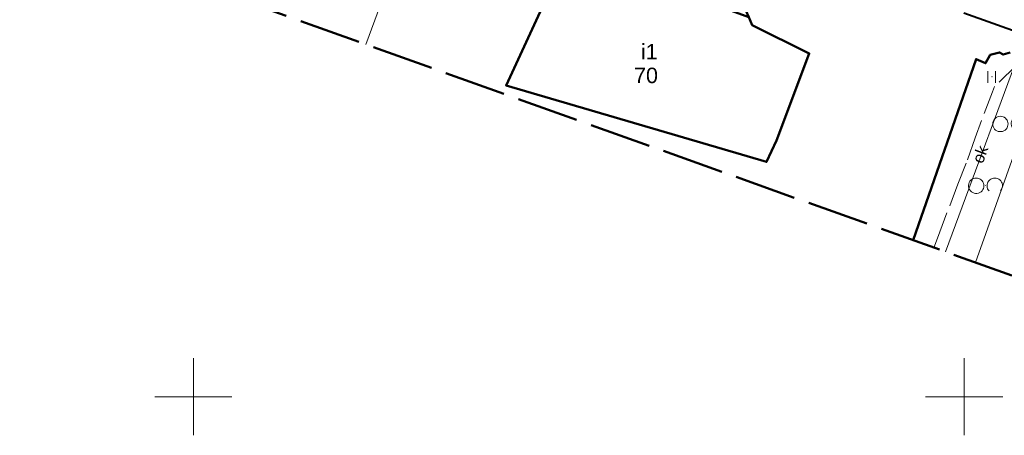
# Model space of a CAD drawing. Extents: x 5470850 to 5471103, y 5921888 to 5922012.
# Tile 20 of 43: x 5470939 to 5471003, y 5921898 to 5921924. Entities that reach past the tile are written whole.
import ezdxf
from ezdxf.enums import TextEntityAlignment as Align

# ---------------------------------------------------------------- set-up
doc = ezdxf.new("R2010")
doc.units = 0
for name, pattern in [('PRZER2-1', [3, 2, -1]), ('PRZER3-1', [4, 3, -1]), ('PRZER4-1', [5, 4, -1])]:
    doc.linetypes.add(name, pattern=pattern)
doc.layers.get('0').update_dxf_attribs({"linetype": 'CONTINUOUS', "lineweight": 13})
for name, color, linetype, lineweight in [('GESBLO', 7, 'CONTINUOUS', 18), ('GESBZO', 7, 'CONTINUOUS', 50), ('GESBZO_O', 7, 'CONTINUOUS', 50), ('GSLINK', 7, 'CONTINUOUS', 18), ('GSLINK_O', 7, 'CONTINUOUS', 18), ('GSSUTR', 7, 'PRZER2-1', 18), ('GSSZAD', 7, 'PRZER2-1', 18), ('GULEPR', 1, 'CONTINUOUS', 18), ('zakres', 150, 'PRZER4-1', 50)]:
    doc.layers.add(name, color=color, linetype=linetype, lineweight=lineweight)
doc.layers.add('kołnierz', color=11, linetype='CONTINUOUS', lineweight=70, plot=False)
doc.styles.add('GEO-INFO', font='arial.ttf')

# ---------------------------------------------------------------- blocks, each defined once
blk = doc.blocks.new('OTZK')
at = {"color": 0}
blk.add_lwpolyline([(-1.2, 1), (-1.026352, 0.984808), (-0.85798, 0.939693), (-0.7, 0.866025), (-0.557212, 0.766044), (-0.433956, 0.642788), (-0.333975, 0.5), (-0.260307, 0.34202), (-0.215192, 0.173648), (-0.2, 0), (-0.215192, -0.173648), (-0.260307, -0.34202), (-0.333975, -0.5), (-0.44425, -0.654861), (-0.581841, -0.786053), (-0.741773, -0.888835), (-0.918267, -0.959493), (-1.104944, -0.995472), (-1.295056, -0.995472), (-1.481733, -0.959493), (-1.658227, -0.888835), (-1.818159, -0.786053), (-1.95575, -0.654861), (-2.066025, -0.5), (-2.145001, -0.327068), (-2.189821, -0.142315), (-2.198867, 0.047582), (-2.171812, 0.235759), (-2.109632, 0.415415), (-2.014576, 0.580057), (-1.890079, 0.723734), (-1.740641, 0.841254), (-1.571662, 0.928368), (-1.389251, 0.981929)], close=True, dxfattribs=at)
blk.add_lwpolyline([(0.469393, -0.682799), (0.35969, -0.542106), (0.276733, -0.384159), (0.223163, -0.213984), (0.200685, -0.036999), (0.210014, 0.141165), (0.250854, 0.314835), (0.321904, 0.478484), (0.420903, 0.626903), (0.5447, 0.755369), (0.689355, 0.859792), (0.850264, 0.936848), (1.022304, 0.984085), (1.2, 1), (1.377696, 0.984085), (1.549736, 0.936848), (1.710645, 0.859792), (1.8553, 0.755369), (1.979097, 0.626903), (2.078096, 0.478484), (2.149146, 0.314835), (2.189986, 0.141165), (2.199315, -0.036999), (2.176837, -0.213984), (2.123267, -0.384159), (2.04031, -0.542106), (1.930607, -0.682799)], dxfattribs=at)
blk = doc.blocks.new('SPTRW')
at = {"color": 0}
for points in [[(-0.51332, 0.7233), (-0.51332, -0.7767)], [(0.48668, -0.7767), (0.48668, 0.7233)]]:
    blk.add_lwpolyline(points, dxfattribs=at)

msp = doc.modelspace()

# ---------------------------------------------------------------- linework, layer by layer
at = {"color": 7, "linetype": 'Continuous', "lineweight": 13, "elevation": 100, "flags": 128}
for points in [[(5470950, 5921897.5), (5470950, 5921902.5)], [(5471000, 5921897.5), (5471000, 5921902.5)], [(5470947.5, 5921900), (5470952.5, 5921900)], [(5470997.5, 5921900), (5471002.5, 5921900)]]:
    msp.add_lwpolyline(points, dxfattribs=at)
at = {"layer": 'GESBLO', "color": 7, "linetype": 'Continuous', "lineweight": 18, "elevation": 10.18}
for points in [[(5470961.175, 5921922.871), (5470965.358, 5921934.171), (5470963.971, 5921934.777), (5470969.766, 5921950.151), (5470971.093, 5921949.616), (5470977.602, 5921968.387)], [(5470965.358, 5921934.171), (5470961.175, 5921922.871)], [(5470974.3, 5921928.939), (5470970.279, 5921920.211), (5470987.177, 5921915.24), (5470987.823, 5921916.628), (5470989.947, 5921922.288), (5470986.245, 5921924.126), (5470986.024, 5921924.63)], [(5471002.987, 5921922.343), (5471002.536, 5921922.205), (5471002.287, 5921922.346), (5471001.696, 5921922.188), (5471001.384, 5921921.65), (5471000.775, 5921921.922), (5470996.697, 5921910.159)]]:
    msp.add_lwpolyline(points, dxfattribs=at)
at = {"layer": 'GESBZO', "color": 1, "linetype": 'Continuous', "lineweight": 50, "elevation": 10.18}
for points in [[(5470974.3, 5921928.939), (5470970.279, 5921920.211), (5470987.177, 5921915.24), (5470987.823, 5921916.628), (5470989.947, 5921922.288), (5470986.245, 5921924.126), (5470986.024, 5921924.63)], [(5471002.987, 5921922.343), (5471002.536, 5921922.205), (5471002.287, 5921922.346), (5471001.696, 5921922.188), (5471001.384, 5921921.65), (5471000.775, 5921921.922), (5470996.697, 5921910.159)]]:
    msp.add_lwpolyline(points, dxfattribs=at)
msp.add_lwpolyline([(5470989.947, 5921922.288), (5470986.245, 5921924.126), (5470986.024, 5921924.63), (5470985.832, 5921925.079), (5470986.024, 5921924.63), (5470974.3, 5921928.939), (5470970.279, 5921920.211), (5470987.177, 5921915.24), (5470987.823, 5921916.628)], close=True, dxfattribs=at)
at = {"layer": 'GSLINK', "color": 7, "linetype": 'Continuous', "lineweight": 18, "elevation": 10.18}
msp.add_lwpolyline([(5470998.78, 5921909.413), (5471004.335, 5921924.428), (5471006.088, 5921923.78), (5471000.743, 5921908.71)], dxfattribs=at)
at = {"layer": 'GSSUTR', "color": 7, "linetype": 'PRZER2-1', "lineweight": 18, "ltscale": 0.5, "elevation": 10.1}
msp.add_lwpolyline([(5471001.795, 5921920.776), (5471001.785, 5921920.756), (5471001.805, 5921920.756)], close=True, dxfattribs=at)
at = {"layer": 'GSSZAD', "color": 7, "linetype": 'PRZER2-1', "lineweight": 18, "ltscale": 0.5, "elevation": 10.1}
msp.add_lwpolyline([(5471001.383, 5921913.708), (5471001.373, 5921913.688), (5471001.393, 5921913.688)], close=True, dxfattribs=at)
at = {"layer": 'GULEPR', "color": 1, "linetype": 'PRZER3-1', "lineweight": 18, "ltscale": 0.5, "elevation": 10.14}
msp.add_lwpolyline([(5471003.343, 5921921.472), (5471001.977, 5921920.137), (5471001.826, 5921919.798), (5471000.703, 5921916.803), (5471000.127, 5921915.156), (5470999.581, 5921913.808), (5470998.428, 5921910.703), (5470998.205, 5921910.124), (5470998.039, 5921909.678)], dxfattribs=at)
at = {"layer": 'kołnierz', "linetype": 'PRZER4-1', "lineweight": 50, "elevation": 10.04}
msp.add_lwpolyline([(5471045.83, 5921962.161), (5470961.529, 5921992.513), (5470938.136, 5921931.116), (5471023.465, 5921900.579)], close=True, dxfattribs=at)
at = {"layer": 'zakres', "linetype": 'PRZER4-1', "lineweight": 40, "elevation": 10.04}
msp.add_lwpolyline([(5471026.597, 5921953.144), (5470970.303, 5921973.411), (5470957.604, 5921940.081), (5471014.462, 5921919.732)], close=True, dxfattribs=at)

# ---------------------------------------------------------------- block references
at = {"layer": 'GSSUTR', "color": 7, "lineweight": 18, "xscale": 0.5, "yscale": 0.5}
msp.add_blockref('SPTRW', (5471001.795, 5921920.766, 10.1), dxfattribs=at)
at = {"layer": 'GSSZAD', "color": 7, "lineweight": 18, "xscale": 0.5, "yscale": 0.5}
for p in [(5471002.948, 5921917.706, 10.1), (5471001.383, 5921913.698, 10.1)]:
    msp.add_blockref('OTZK', p, dxfattribs=at)

# ---------------------------------------------------------------- texts
at = {"layer": 'GESBZO_O', "color": 1, "linetype": 'Continuous', "lineweight": 0, "style": 'GEO-INFO'}
msp.add_text('i1', height=1, dxfattribs=at).set_placement((5470980.113, 5921921.899, 10.8), align=Align.RIGHT)
msp.add_text('70', height=1, dxfattribs=at).set_placement((5470979.359, 5921921.357, 10.8), align=Align.TOP_CENTER)
at = {"layer": 'GSLINK_O', "color": 7, "linetype": 'Continuous', "lineweight": 0, "style": 'GEO-INFO'}
msp.add_text('ok', height=0.75, rotation=69.69822, dxfattribs=at).set_placement((5471001.036, 5921915.733, 10.8), align=Align.MIDDLE_CENTER)

doc.saveas('drawing.dxf')
